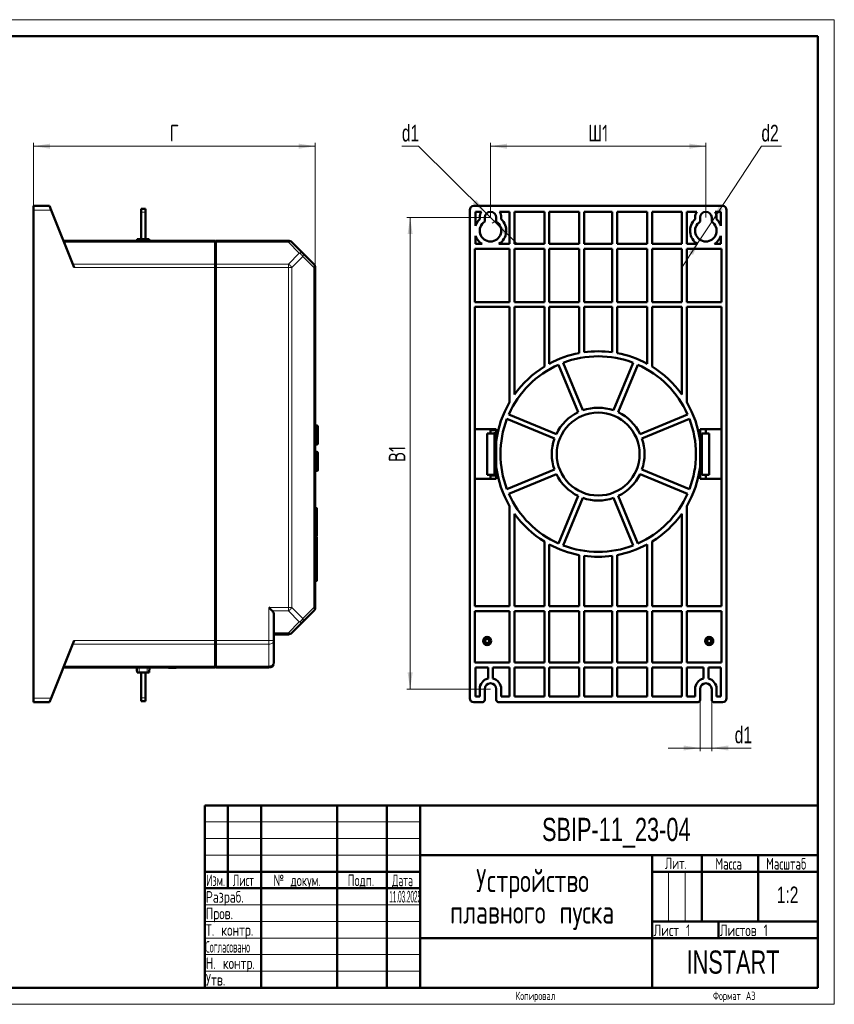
# Model space of a CAD drawing. Header units: millimetres. Extents: x 0 to 420, y 0 to 297.
# Tile 16 of 16: x 174 to 420, y 0 to 297. Entities that reach past the tile are written whole.
import ezdxf

# ---------------------------------------------------------------- set-up
doc = ezdxf.new("R2010")
doc.units = ezdxf.units.MM
doc.styles.add('SLDTEXTSTYLE0', font='TXT', dxfattribs={"width": 0.7, "bigfont": 'bigfont'})
doc.styles.add('SLDTEXTSTYLE1', font='TXT', dxfattribs={"width": 0.7})
doc.styles.add('SLDTEXTSTYLE2', font='TXT', dxfattribs={"width": 0.579176, "bigfont": 'bigfont'})
doc.styles.add('SLDTEXTSTYLE3', font='TXT', dxfattribs={"width": 0.646923, "bigfont": 'bigfont'})
doc.styles.add('SLDTEXTSTYLE4', font='TXT', dxfattribs={"width": 0.570891, "bigfont": 'bigfont'})
doc.styles.add('SLDTEXTSTYLE5', font='TXT', dxfattribs={"width": 0.585996, "bigfont": 'bigfont'})
doc.styles.add('SLDTEXTSTYLE6', font='TXT', dxfattribs={"width": 0.326651})
doc.styles.add('SLDTEXTSTYLE7', font='TXT', dxfattribs={"width": 0.485474, "bigfont": 'bigfont'})
doc.dimstyles.new('SLDDIMSTYLE0', dxfattribs={"dimtxt": 5, "dimasz": 5, "dimexe": 0, "dimexo": 0.0625, "dimgap": 1.25, "dimtad": 2, "dimdec": 1, "dimlfac": 2, "dimrnd": 1e-09, "dimzin": 12, "dimdsep": 46, "dimtxsty": 'SLDTEXTSTYLE1', "dimsah": 1, "dimcen": 0.09, "dimadec": 0, "dimazin": 3, "dimtfac": 1, "dimtdec": 3, "dimtofl": 0, "dimtmove": 0, "dimatfit": 3, "dimfxl": 1, "dimfrac": 2, "dimtolj": 1, "dimtzin": 12, "dimarcsym": 0})
doc.dimstyles.new('SLDDIMSTYLE1', dxfattribs={"dimtxt": 5, "dimasz": 5, "dimexe": 0, "dimexo": 0.0625, "dimgap": 1.25, "dimtad": 0, "dimtih": 1, "dimtoh": 1, "dimdec": 1, "dimlfac": 2, "dimrnd": 1e-09, "dimzin": 12, "dimdsep": 46, "dimtxsty": 'SLDTEXTSTYLE1', "dimsah": 1, "dimcen": 0, "dimadec": 0, "dimazin": 3, "dimtfac": 1, "dimtdec": 3, "dimtmove": 0, "dimatfit": 3, "dimfxl": 1, "dimfrac": 2, "dimtolj": 1, "dimtzin": 12, "dimarcsym": 0})
doc.dimstyles.new('SLDDIMSTYLE2', dxfattribs={"dimtxt": 5, "dimasz": 5, "dimexe": 0, "dimexo": 0.0625, "dimgap": 1.25, "dimtad": 0, "dimtih": 1, "dimtoh": 1, "dimdec": 1, "dimlfac": 2, "dimrnd": 1e-09, "dimzin": 12, "dimdsep": 46, "dimtxsty": 'SLDTEXTSTYLE1', "dimsah": 1, "dimcen": 0, "dimadec": 0, "dimazin": 3, "dimtfac": 1, "dimtdec": 3, "dimtmove": 0, "dimatfit": 3, "dimfxl": 1, "dimfrac": 2, "dimtolj": 1, "dimtzin": 12, "dimarcsym": 0})
doc.dimstyles.new('SLDDIMSTYLE3', dxfattribs={"dimtxt": 5, "dimasz": 5, "dimexe": 0, "dimexo": 0.0625, "dimgap": 1.25, "dimtad": 2, "dimdec": 1, "dimlfac": 2, "dimrnd": 1e-09, "dimzin": 12, "dimdsep": 46, "dimtxsty": 'SLDTEXTSTYLE1', "dimsah": 1, "dimcen": 0.09, "dimadec": 0, "dimazin": 3, "dimtfac": 1, "dimtdec": 3, "dimtmove": 0, "dimatfit": 0, "dimfxl": 1, "dimfrac": 2, "dimtolj": 1, "dimtzin": 12, "dimarcsym": 0})

# ---------------------------------------------------------------- blocks, each defined once
blk = doc.blocks.new('SW_NOTE_0')
at = {"color": 0, "linetype": 'Continuous', "lineweight": 0, "char_height": 7, "attachment_point": 2, "style": 'SLDTEXTSTYLE0'}
for s, insert in [('Уcтройство', (21.44, 9)), ('плавного пуска', (21.31, -0.5))]:
    blk.add_mtext(s, dxfattribs=dict(at, insert=insert))
blk = doc.blocks.new('_D_2')
at = {"color": 7, "linetype": 'Continuous', "lineweight": 0}
for p, q in [((178.35, 240.85), (178.35, 259.84)), ((178.35, 258.84), (263.35, 258.84)), ((263.35, 222.23), (263.35, 259.84))]:
    blk.add_line(p, q, dxfattribs=at)
at = {"color": 7, "linetype": 'Continuous', "lineweight": 18}
for points in [[(178.35, 258.84), (183.35, 258.07), (183.35, 259.61)], [(263.35, 258.84), (258.35, 259.61), (258.35, 258.07)]]:
    blk.add_solid(points, dxfattribs=at)
at = {"color": 7, "linetype": 'Continuous', "lineweight": 18, "insert": (219.43, 265.29), "char_height": 5, "attachment_point": 1, "style": 'SLDTEXTSTYLE0'}
blk.add_mtext('Г', dxfattribs=at)
blk = doc.blocks.new('_D_3')
at = {"color": 7, "linetype": 'Continuous', "lineweight": 0}
for p, q in [((294.47, 258.84), (289.5, 258.84)), ((314.99, 238.57), (294.47, 258.84)), ((317.48, 236.11), (314.99, 238.57)), ((317.48, 236.11), (324.32, 229.35))]:
    blk.add_line(p, q, dxfattribs=at)
at = {"color": 7, "linetype": 'Continuous', "lineweight": 18}
blk.add_arc((316.24, 237.34), 1.75, 285.6064, 359.6726, dxfattribs=at)
for points in [[(314.99, 238.57), (311.98, 242.63), (310.89, 241.54)], [(317.48, 236.11), (320.5, 232.05), (321.58, 233.15)]]:
    blk.add_solid(points, dxfattribs=at)
at = {"color": 7, "linetype": 'Continuous', "lineweight": 18, "insert": (289.5, 265.29), "char_height": 5, "attachment_point": 1, "style": 'SLDTEXTSTYLE1'}
blk.add_mtext('d1', dxfattribs=at)
blk = doc.blocks.new('_D_4')
at = {"color": 7, "linetype": 'Continuous', "lineweight": 0}
for p, q in [((383.02, 236.06), (398, 258.84)), ((398, 258.84), (404.05, 258.84)), ((379.45, 230.63), (383.02, 236.06)), ((379.45, 230.63), (374.17, 222.59))]:
    blk.add_line(p, q, dxfattribs=at)
at = {"color": 7, "linetype": 'Continuous', "lineweight": 18}
for points in [[(383.02, 236.06), (386.41, 239.81), (385.13, 240.66)], [(379.45, 230.63), (376.06, 226.87), (377.35, 226.03)]]:
    blk.add_solid(points, dxfattribs=at)
at = {"color": 7, "linetype": 'Continuous', "lineweight": 18, "insert": (398, 265.29), "char_height": 5, "attachment_point": 1, "style": 'SLDTEXTSTYLE1'}
blk.add_mtext('d2', dxfattribs=at)
blk = doc.blocks.new('_D_5')
at = {"color": 7, "linetype": 'Continuous', "lineweight": 0}
for p, q in [((316.24, 237.35), (316.24, 259.84)), ((316.24, 258.84), (381.24, 258.84)), ((381.24, 237.35), (381.24, 259.84))]:
    blk.add_line(p, q, dxfattribs=at)
at = {"color": 7, "linetype": 'Continuous', "lineweight": 18}
for points in [[(316.24, 258.84), (321.24, 258.07), (321.24, 259.61)], [(381.24, 258.84), (376.24, 259.61), (376.24, 258.07)]]:
    blk.add_solid(points, dxfattribs=at)
at = {"color": 7, "linetype": 'Continuous', "lineweight": 18, "insert": (345.72, 265.29), "char_height": 5, "attachment_point": 1, "style": 'SLDTEXTSTYLE0'}
blk.add_mtext('Ш1', dxfattribs=at)
blk = doc.blocks.new('_D_6')
at = {"color": 7, "linetype": 'Continuous', "lineweight": 0}
for p, q in [((316.23, 237.34), (290.99, 237.34)), ((291.99, 237.34), (291.99, 95.09)), ((316.23, 95.09), (290.99, 95.09))]:
    blk.add_line(p, q, dxfattribs=at)
at = {"color": 7, "linetype": 'Continuous', "lineweight": 18}
for points in [[(291.99, 237.34), (291.22, 232.34), (292.75, 232.34)], [(291.99, 95.09), (292.75, 100.09), (291.22, 100.09)]]:
    blk.add_solid(points, dxfattribs=at)
at = {"color": 7, "linetype": 'Continuous', "lineweight": 18, "insert": (285.54, 163.55), "char_height": 5, "attachment_point": 1, "rotation": 90, "style": 'SLDTEXTSTYLE0'}
blk.add_mtext('В1', dxfattribs=at)
blk = doc.blocks.new('_D_7')
at = {"color": 7, "linetype": 'Continuous', "lineweight": 0}
for p, q in [((379.49, 91.83), (379.49, 76.31)), ((382.99, 91.83), (382.99, 76.31)), ((379.49, 77.31), (369.87, 77.31)), ((379.49, 77.31), (382.99, 77.31)), ((382.99, 77.31), (394.91, 77.31))]:
    blk.add_line(p, q, dxfattribs=at)
at = {"color": 7, "linetype": 'Continuous', "lineweight": 18}
for points in [[(379.49, 77.31), (374.49, 78.08), (374.49, 76.54)], [(382.99, 77.31), (387.99, 76.54), (387.99, 78.08)]]:
    blk.add_solid(points, dxfattribs=at)
at = {"color": 7, "linetype": 'Continuous', "lineweight": 18, "insert": (389.94, 83.75), "char_height": 5, "attachment_point": 1, "style": 'SLDTEXTSTYLE1'}
blk.add_mtext('d1', dxfattribs=at)

msp = doc.modelspace()

# ---------------------------------------------------------------- linework, layer by layer
at = {"color": 7, "linetype": 'Continuous', "lineweight": 18}
for p, q in [((0, 297), (420, 297)), ((420, 297), (420, 0)), ((230, 55), (295, 55)), ((230, 50), (295, 50)), ((230, 45), (295, 45)), ((370, 40), (370, 25)), ((375, 40), (375, 25)), ((230, 30), (295, 30)), ((230, 25), (295, 25)), ((230, 20), (295, 20)), ((230, 15), (295, 15)), ((230, 10), (295, 10)), ((0, 0), (420, 0))]:
    msp.add_line(p, q, dxfattribs=at)
at = {"color": 7, "linetype": 'Continuous', "lineweight": 50}
for p, q in [((415, 292), (20, 292)), ((415, 5), (415, 292)), ((178.353, 240.842), (183.103, 240.842)), ((178.353, 239.592), (178.353, 240.842)), ((183.609, 239.592), (183.103, 240.842)), ((386.237, 240.842), (311.237, 240.842)), ((178.353, 92.342), (178.353, 239.592)), ((190.64, 222.22), (183.609, 239.592)), ((212.103, 239.967), (210.853, 239.967)), ((210.853, 239.967), (210.853, 238.967)), ((210.853, 238.967), (210.853, 230.842)), ((212.103, 238.967), (212.103, 239.967)), ((212.103, 230.842), (212.103, 238.967)), ((309.987, 239.592), (309.987, 92.342)), ((311.737, 239.057), (313.476, 239.057)), ((311.737, 234.862), (311.737, 239.057)), ((318.997, 239.057), (321.987, 239.057)), ((321.987, 239.057), (321.987, 229.342)), ((323.487, 229.342), (323.487, 239.057)), ((323.487, 239.057), (332.487, 239.057)), ((332.487, 239.057), (332.487, 229.342)), ((333.987, 229.342), (333.987, 239.057)), ((333.987, 239.057), (342.987, 239.057)), ((342.987, 239.057), (342.987, 229.342)), ((344.487, 229.342), (344.487, 239.057)), ((344.487, 239.057), (352.987, 239.057)), ((352.987, 239.057), (352.987, 229.342)), ((354.487, 229.342), (354.487, 239.057)), ((354.487, 239.057), (363.487, 239.057)), ((363.487, 239.057), (363.487, 229.342)), ((364.987, 239.057), (373.987, 239.057)), ((364.987, 229.342), (364.987, 239.057)), ((373.987, 239.057), (373.987, 229.342)), ((375.487, 229.342), (375.487, 239.057)), ((375.487, 239.057), (378.476, 239.057)), ((383.997, 239.057), (385.737, 239.057)), ((385.737, 239.057), (385.737, 234.862)), ((387.487, 92.342), (387.487, 239.592)), ((312.987, 237.342), (312.987, 236.806)), ((314.487, 236.08), (314.487, 237.342)), ((317.987, 237.342), (317.987, 236.08)), ((319.487, 236.806), (319.487, 237.342)), ((377.987, 237.342), (377.987, 236.806)), ((379.487, 236.08), (379.487, 237.342)), ((382.987, 237.342), (382.987, 236.08)), ((384.487, 236.806), (384.487, 237.342)), ((311.737, 229.342), (311.737, 231.821)), ((385.737, 231.821), (385.737, 229.342)), ((233.153, 230.342), (187.353, 230.342)), ((209.584, 230.842), (209.54, 230.342)), ((210.203, 230.842), (209.584, 230.842)), ((212.603, 230.842), (210.203, 230.842)), ((213.222, 230.842), (212.603, 230.842)), ((213.265, 230.342), (213.222, 230.842)), ((233.153, 230.342), (233.153, 229.902)), ((233.353, 230.142), (233.153, 230.142)), ((233.153, 229.902), (233.153, 223.281)), ((233.353, 230.342), (255.231, 230.342)), ((233.353, 229.902), (233.353, 223.281)), ((256.292, 229.902), (259.603, 226.592)), ((313.675, 229.342), (311.737, 229.342)), ((321.987, 229.342), (318.798, 229.342)), ((332.487, 229.342), (323.487, 229.342)), ((342.987, 229.342), (333.987, 229.342)), ((352.987, 229.342), (344.487, 229.342)), ((363.487, 229.342), (354.487, 229.342)), ((373.987, 229.342), (364.987, 229.342)), ((378.675, 229.342), (375.487, 229.342)), ((385.737, 229.342), (383.798, 229.342)), ((259.603, 226.592), (262.913, 223.281)), ((311.487, 211.842), (311.487, 227.842)), ((311.487, 227.842), (321.987, 227.842)), ((321.987, 227.842), (321.987, 211.842)), ((323.487, 227.842), (332.487, 227.842)), ((323.487, 211.842), (323.487, 227.842)), ((332.487, 227.842), (332.487, 211.842)), ((333.987, 211.842), (333.987, 227.842)), ((333.987, 227.842), (342.987, 227.842)), ((342.987, 227.842), (342.987, 211.842)), ((344.487, 211.842), (344.487, 227.842)), ((344.487, 227.842), (352.987, 227.842)), ((352.987, 227.842), (352.987, 211.842)), ((354.487, 211.842), (354.487, 227.842)), ((354.487, 227.842), (363.487, 227.842)), ((363.487, 227.842), (363.487, 211.842)), ((364.987, 211.842), (364.987, 227.842)), ((364.987, 227.842), (373.987, 227.842)), ((373.987, 227.842), (373.987, 211.842)), ((375.487, 227.842), (385.987, 227.842)), ((375.487, 211.842), (375.487, 227.842)), ((385.987, 227.842), (385.987, 211.842)), ((233.153, 223.281), (233.153, 222.22)), ((233.353, 223.139), (233.353, 222.22)), ((233.153, 109.713), (233.153, 222.22)), ((233.353, 222.22), (233.353, 109.713)), ((263.353, 222.22), (263.353, 119.713)), ((263.358, 212.117), (263.353, 212.117)), ((321.987, 211.842), (311.487, 211.842)), ((332.487, 211.842), (323.487, 211.842)), ((342.987, 211.842), (333.987, 211.842)), ((352.987, 211.842), (344.487, 211.842)), ((363.487, 211.842), (354.487, 211.842)), ((373.987, 211.842), (364.987, 211.842)), ((385.987, 211.842), (375.487, 211.842)), ((263.353, 208.681), (263.358, 208.681)), ((263.358, 209.742), (263.358, 208.681)), ((311.487, 120.092), (311.487, 210.342)), ((311.487, 210.342), (321.987, 210.342)), ((321.987, 210.342), (321.987, 181.633)), ((323.487, 183.951), (323.487, 210.342)), ((323.487, 210.342), (332.487, 210.342)), ((332.487, 210.342), (332.487, 192.366)), ((333.987, 193.233), (333.987, 210.342)), ((333.987, 210.342), (342.987, 210.342)), ((342.987, 210.342), (342.987, 196.429)), ((344.487, 210.342), (352.987, 210.342)), ((344.487, 196.674), (344.487, 210.342)), ((352.987, 210.342), (352.987, 196.674)), ((354.487, 196.429), (354.487, 210.342)), ((354.487, 210.342), (363.487, 210.342)), ((363.487, 210.342), (363.487, 193.233)), ((364.987, 210.342), (373.987, 210.342)), ((364.987, 192.366), (364.987, 210.342)), ((373.987, 210.342), (373.987, 183.951)), ((375.487, 181.633), (375.487, 210.342)), ((375.487, 210.342), (385.987, 210.342)), ((385.987, 120.092), (385.987, 210.342)), ((263.358, 201.942), (263.353, 201.942)), ((263.358, 201.942), (263.358, 200.942)), ((263.358, 200.942), (263.358, 191.345)), ((344.08, 179.169), (338.144, 193.499)), ((359.329, 193.499), (353.394, 179.169)), ((263.358, 190.994), (263.358, 186.942)), ((336.758, 192.925), (342.694, 178.595)), ((354.78, 178.595), (360.715, 192.925)), ((263.353, 185.942), (263.358, 185.942)), ((263.358, 186.942), (263.358, 185.942)), ((321.204, 176.559), (335.534, 170.624)), ((336.108, 172.009), (321.778, 177.945)), ((375.695, 177.945), (361.365, 172.009)), ((361.939, 170.624), (376.269, 176.559)), ((263.866, 174.61), (263.353, 174.637)), ((317.987, 173.467), (311.487, 173.467)), ((316.237, 173.467), (316.237, 172.217)), ((317.604, 173.192), (316.237, 173.192)), ((316.237, 172.277), (316.307, 172.277)), ((316.247, 172.217), (316.307, 172.277)), ((316.307, 172.277), (316.307, 172.217)), ((317.257, 172.217), (317.257, 172.277)), ((317.317, 172.217), (317.257, 172.277)), ((317.257, 172.277), (317.577, 172.277)), ((317.502, 172.202), (317.577, 172.277)), ((317.577, 172.277), (317.577, 171.957)), ((317.604, 173.467), (317.604, 173.192)), ((317.727, 173.192), (317.604, 173.192)), ((317.727, 173.192), (317.727, 173.467)), ((317.727, 173.192), (317.987, 173.192)), ((317.987, 169.896), (317.987, 173.467)), ((379.487, 173.467), (385.987, 173.467)), ((379.487, 169.896), (379.487, 173.467)), ((381.237, 173.467), (381.237, 172.217)), ((264.103, 172.142), (264.153, 172.142)), ((264.103, 171.242), (264.153, 171.242)), ((315.237, 159.717), (315.237, 172.217)), ((315.237, 172.217), (317.487, 172.217)), ((317.487, 159.717), (317.487, 172.217)), ((317.502, 172.202), (317.487, 172.202)), ((317.487, 172.032), (317.502, 172.032)), ((317.577, 171.957), (317.487, 171.957)), ((317.987, 171.007), (317.487, 171.007)), ((317.487, 170.667), (317.987, 170.667)), ((317.502, 172.032), (317.502, 172.202)), ((317.577, 171.957), (317.502, 172.032)), ((317.987, 162.037), (317.987, 169.896)), ((379.487, 162.038), (379.487, 169.896)), ((379.987, 172.217), (382.237, 172.217)), ((379.987, 159.717), (379.987, 172.217)), ((382.237, 159.717), (382.237, 172.217)), ((263.353, 168.846), (263.866, 168.873)), ((263.866, 166.61), (263.353, 166.637)), ((317.604, 167.967), (317.487, 167.967)), ((317.604, 167.592), (317.487, 167.592)), ((317.487, 166.677), (317.577, 166.677)), ((317.502, 166.602), (317.487, 166.602)), ((317.487, 166.432), (317.502, 166.432)), ((317.577, 166.357), (317.487, 166.357)), ((317.502, 166.602), (317.577, 166.677)), ((317.502, 166.432), (317.502, 166.602)), ((317.577, 166.357), (317.502, 166.432)), ((317.577, 166.677), (317.577, 166.357)), ((317.604, 167.967), (317.604, 167.592)), ((317.727, 167.967), (317.604, 167.967)), ((317.727, 167.592), (317.604, 167.592)), ((317.727, 167.592), (317.727, 167.967)), ((317.727, 167.967), (317.987, 167.967)), ((317.727, 167.592), (317.987, 167.592)), ((317.987, 165.407), (317.487, 165.407)), ((317.487, 165.067), (317.987, 165.067)), ((263.353, 160.846), (263.866, 160.873)), ((317.604, 162.367), (317.487, 162.367)), ((317.604, 161.992), (317.487, 161.992)), ((317.487, 161.077), (317.577, 161.077)), ((317.502, 161.002), (317.487, 161.002)), ((317.487, 160.832), (317.502, 160.832)), ((317.577, 160.757), (317.487, 160.757)), ((317.502, 161.002), (317.577, 161.077)), ((317.502, 160.832), (317.502, 161.002)), ((317.577, 160.757), (317.502, 160.832)), ((317.577, 161.077), (317.577, 160.757)), ((317.604, 162.367), (317.604, 161.992)), ((317.727, 162.367), (317.604, 162.367)), ((317.727, 161.992), (317.604, 161.992)), ((317.727, 161.992), (317.727, 162.367)), ((317.727, 162.367), (317.987, 162.367)), ((317.727, 161.992), (317.987, 161.992)), ((317.987, 158.467), (317.987, 162.037)), ((335.534, 161.31), (321.204, 155.374)), ((376.269, 155.374), (361.939, 161.31)), ((379.487, 158.467), (379.487, 162.038)), ((263.358, 159.302), (263.353, 159.302)), ((263.358, 159.302), (263.358, 158.242)), ((311.487, 158.467), (317.987, 158.467)), ((315.237, 159.717), (317.487, 159.717)), ((316.237, 159.717), (316.237, 158.467)), ((316.237, 159.467), (317.987, 159.467)), ((317.987, 159.807), (317.487, 159.807)), ((321.778, 153.988), (336.108, 159.924)), ((361.365, 159.924), (375.695, 153.988)), ((385.987, 158.467), (379.487, 158.467)), ((379.987, 159.717), (382.237, 159.717)), ((381.237, 159.717), (381.237, 158.467)), ((263.353, 155.867), (263.358, 155.867)), ((342.694, 153.338), (336.758, 139.008)), ((338.144, 138.434), (344.08, 152.764)), ((353.394, 152.764), (359.329, 138.434)), ((360.715, 139.008), (354.78, 153.338)), ((263.853, 149.67), (263.353, 149.67)), ((321.987, 150.3), (321.987, 120.092)), ((375.487, 120.092), (375.487, 150.3)), ((323.487, 120.092), (323.487, 147.982)), ((373.987, 147.982), (373.987, 120.092)), ((263.853, 141.042), (263.353, 141.042)), ((332.487, 139.567), (332.487, 120.092)), ((333.987, 120.092), (333.987, 138.701)), ((363.487, 138.701), (363.487, 120.092)), ((364.987, 120.092), (364.987, 139.567)), ((342.987, 135.504), (342.987, 120.092)), ((344.487, 120.092), (344.487, 135.259)), ((352.987, 135.259), (352.987, 120.092)), ((354.487, 120.092), (354.487, 135.504)), ((263.853, 133.429), (263.353, 133.429)), ((263.353, 127.761), (263.853, 127.761)), ((321.987, 120.092), (311.487, 120.092)), ((332.487, 120.092), (323.487, 120.092)), ((342.987, 120.092), (333.987, 120.092)), ((352.987, 120.092), (344.487, 120.092)), ((363.487, 120.092), (354.487, 120.092)), ((373.987, 120.092), (364.987, 120.092)), ((385.987, 120.092), (375.487, 120.092)), ((250.853, 117.592), (250.853, 109.713)), ((262.913, 118.652), (259.603, 115.342)), ((311.487, 103.092), (311.487, 118.592)), ((311.487, 118.592), (321.987, 118.592)), ((321.987, 118.592), (321.987, 103.092)), ((323.487, 103.092), (323.487, 118.592)), ((323.487, 118.592), (332.487, 118.592)), ((332.487, 118.592), (332.487, 103.092)), ((333.987, 103.092), (333.987, 118.592)), ((333.987, 118.592), (342.987, 118.592)), ((342.987, 118.592), (342.987, 103.092)), ((344.487, 118.592), (352.987, 118.592)), ((344.487, 103.092), (344.487, 118.592)), ((352.987, 118.592), (352.987, 103.092)), ((354.487, 118.592), (363.487, 118.592)), ((354.487, 103.092), (354.487, 118.592)), ((363.487, 118.592), (363.487, 103.092)), ((364.987, 103.092), (364.987, 118.592)), ((364.987, 118.592), (373.987, 118.592)), ((373.987, 118.592), (373.987, 103.092)), ((375.487, 103.092), (375.487, 118.592)), ((375.487, 118.592), (385.987, 118.592)), ((385.987, 118.592), (385.987, 103.092)), ((259.603, 115.342), (256.292, 112.031)), ((255.231, 111.592), (250.853, 111.592)), ((183.609, 92.342), (190.64, 109.713)), ((233.153, 109.713), (233.153, 108.652)), ((233.153, 108.652), (233.153, 102.031)), ((233.353, 109.713), (233.353, 108.794)), ((233.353, 102.031), (233.353, 108.652)), ((250.853, 109.713), (250.853, 103.092)), ((233.153, 101.592), (187.353, 101.592)), ((209.453, 101.592), (209.584, 100.092)), ((213.222, 100.092), (213.353, 101.592)), ((217.301, 101.592), (217.301, 101.542)), ((219.051, 101.542), (221.353, 101.542)), ((221.353, 101.592), (221.353, 101.542)), ((233.153, 102.031), (233.153, 101.592)), ((233.353, 101.792), (233.153, 101.792)), ((233.353, 101.592), (249.353, 101.592)), ((321.987, 103.092), (311.487, 103.092)), ((311.737, 92.876), (311.737, 101.592)), ((311.737, 101.592), (315.487, 101.592)), ((315.487, 101.592), (315.487, 98.254)), ((316.987, 98.254), (316.987, 101.592)), ((316.987, 101.592), (321.987, 101.592)), ((321.987, 101.592), (321.987, 92.876)), ((332.487, 103.092), (323.487, 103.092)), ((323.487, 92.876), (323.487, 101.592)), ((323.487, 101.592), (332.487, 101.592)), ((332.487, 101.592), (332.487, 92.876)), ((342.987, 103.092), (333.987, 103.092)), ((333.987, 92.876), (333.987, 101.592)), ((333.987, 101.592), (342.987, 101.592)), ((342.987, 101.592), (342.987, 92.876)), ((352.987, 103.092), (344.487, 103.092)), ((344.487, 92.876), (344.487, 101.592)), ((344.487, 101.592), (352.987, 101.592)), ((352.987, 101.592), (352.987, 92.876)), ((363.487, 103.092), (354.487, 103.092)), ((354.487, 101.592), (363.487, 101.592)), ((354.487, 92.876), (354.487, 101.592)), ((363.487, 101.592), (363.487, 92.876)), ((373.987, 103.092), (364.987, 103.092)), ((364.987, 101.592), (373.987, 101.592)), ((364.987, 92.876), (364.987, 101.592)), ((373.987, 101.592), (373.987, 92.876)), ((385.987, 103.092), (375.487, 103.092)), ((375.487, 101.592), (380.487, 101.592)), ((375.487, 92.876), (375.487, 101.592)), ((380.487, 101.592), (380.487, 98.254)), ((381.987, 101.592), (385.737, 101.592)), ((381.987, 98.254), (381.987, 101.592)), ((385.737, 101.592), (385.737, 92.876)), ((209.584, 100.092), (210.203, 100.092)), ((210.203, 100.092), (212.603, 100.092)), ((210.853, 100.092), (210.853, 92.467)), ((212.103, 100.092), (212.103, 92.467)), ((212.603, 100.092), (213.222, 100.092)), ((312.987, 95.092), (312.987, 92.876)), ((314.487, 91.842), (314.487, 95.092)), ((317.987, 95.092), (317.987, 91.842)), ((319.487, 92.876), (319.487, 95.092)), ((377.987, 95.092), (377.987, 92.876)), ((379.487, 91.842), (379.487, 95.092)), ((382.987, 95.092), (382.987, 91.842)), ((384.487, 92.876), (384.487, 95.092)), ((178.353, 91.092), (178.353, 92.342)), ((183.103, 91.092), (183.609, 92.342)), ((210.853, 92.467), (210.853, 91.467)), ((212.103, 92.467), (212.103, 91.467)), ((312.987, 92.876), (311.737, 92.876)), ((321.987, 92.876), (319.487, 92.876)), ((332.487, 92.876), (323.487, 92.876)), ((342.987, 92.876), (333.987, 92.876)), ((352.987, 92.876), (344.487, 92.876)), ((363.487, 92.876), (354.487, 92.876)), ((373.987, 92.876), (364.987, 92.876)), ((377.987, 92.876), (375.487, 92.876)), ((385.737, 92.876), (384.487, 92.876)), ((178.353, 91.092), (183.103, 91.092)), ((212.103, 91.467), (210.853, 91.467)), ((311.237, 91.092), (313.737, 91.092)), ((318.737, 91.092), (378.737, 91.092)), ((383.737, 91.092), (386.237, 91.092)), ((230, 60), (415, 60)), ((230, 60), (230, 5)), ((237, 35), (237, 60)), ((247, 60), (247, 5)), ((270, 60), (270, 5)), ((285, 60), (285, 5)), ((295, 60), (295, 5)), ((295, 45), (415, 45)), ((365, 45), (365, 5)), ((380, 45), (380, 25)), ((397, 45), (397, 25)), ((230, 40), (295, 40)), ((365, 40), (415, 40)), ((230, 35), (295, 35)), ((365, 25), (415, 25)), ((385, 25), (385, 20)), ((295, 20), (415, 20)), ((20, 5), (415, 5))]:
    msp.add_line(p, q, dxfattribs=at)
at = {"color": 9, "linetype": 'Continuous', "lineweight": 18}
for p, q in [((178.353, 239.592), (183.609, 239.592)), ((212.103, 238.967), (210.853, 238.967)), ((233.153, 229.902), (187.531, 229.902)), ((210.203, 230.342), (210.203, 230.842)), ((212.603, 230.342), (212.603, 230.842)), ((233.353, 229.761), (233.153, 229.761)), ((255.231, 229.902), (233.353, 229.902)), ((255.231, 229.902), (258.542, 226.592)), ((258.542, 226.592), (255.231, 223.281)), ((233.153, 223.281), (190.211, 223.281)), ((233.353, 223.139), (233.153, 223.139)), ((233.353, 223.281), (255.231, 223.281)), ((259.603, 225.531), (256.292, 222.22)), ((262.913, 222.22), (259.603, 225.531)), ((233.153, 222.22), (190.64, 222.22)), ((233.353, 222.22), (233.153, 222.22)), ((255.231, 222.22), (233.353, 222.22)), ((255.231, 222.22), (255.231, 119.713)), ((256.292, 222.22), (255.231, 222.22)), ((256.292, 222.22), (256.292, 119.713)), ((262.913, 222.22), (262.913, 119.713)), ((263.353, 209.742), (263.358, 209.742)), ((263.353, 200.942), (263.358, 200.942)), ((263.358, 186.942), (263.353, 186.942)), ((263.866, 168.873), (263.866, 174.61)), ((263.866, 163.742), (263.866, 166.61)), ((263.866, 160.873), (263.866, 163.742)), ((263.358, 158.242), (263.353, 158.242)), ((263.853, 130.047), (263.353, 130.047)), ((249.353, 119.713), (255.231, 119.713)), ((249.353, 109.713), (249.353, 119.713)), ((255.231, 119.713), (256.292, 119.713)), ((256.292, 119.713), (259.603, 116.402)), ((259.603, 116.402), (262.913, 119.713)), ((255.231, 118.652), (250.413, 118.652)), ((255.231, 118.652), (258.542, 115.342)), ((258.542, 115.342), (255.231, 112.031)), ((255.231, 112.031), (250.853, 112.031)), ((190.211, 108.652), (233.153, 108.652)), ((190.64, 109.713), (233.153, 109.713)), ((233.353, 109.713), (233.153, 109.713)), ((233.153, 108.794), (233.353, 108.794)), ((233.353, 109.713), (249.353, 109.713)), ((233.353, 108.652), (249.353, 108.652)), ((249.353, 109.713), (250.853, 109.713)), ((249.353, 108.652), (249.353, 102.031)), ((187.531, 102.031), (233.153, 102.031)), ((210.203, 101.592), (210.203, 100.092)), ((212.603, 101.592), (212.603, 100.092)), ((219.051, 101.592), (219.051, 101.542)), ((233.353, 102.172), (233.153, 102.172)), ((233.353, 102.031), (249.353, 102.031)), ((178.353, 92.342), (183.609, 92.342)), ((212.103, 92.467), (210.853, 92.467))]:
    msp.add_line(p, q, dxfattribs=at)
at = {"color": 7, "linetype": 'Continuous', "lineweight": 50}
for centre, radius in [((348.737, 165.967), 12.5), ((315.237, 109.592), 1.25), ((315.237, 109.592), 1.125), ((315.237, 109.592), 1), ((315.237, 109.592), 0.775), ((315.237, 109.592), 0.625), ((382.237, 109.592), 1.25), ((382.237, 109.592), 1.125), ((382.237, 109.592), 1), ((382.237, 109.592), 0.775), ((382.237, 109.592), 0.625)]:
    msp.add_circle(centre, radius, dxfattribs=at)
for centre, radius, start, end in [((311.237, 239.592), 1.25, 90, 180), ((386.237, 239.592), 1.25, 0, 90), ((316.237, 237.342), 3.25, 148.14869, 180), ((316.237, 237.342), 1.75, 0, 180), ((316.237, 237.342), 3.25, 0, 31.85131), ((381.237, 237.342), 3.25, 148.14869, 180), ((381.237, 237.342), 1.75, 0, 180), ((381.237, 237.342), 3.25, 0, 31.85131), ((316.237, 233.342), 4.75, 133.17355, 161.32828), ((316.237, 233.342), 3.25, 122.57897, 57.42103), ((316.237, 233.342), 4.75, 302.6369, 46.82645), ((381.237, 233.342), 4.75, 133.17355, 237.3631), ((381.237, 233.342), 3.25, 122.57897, 57.42103), ((381.237, 233.342), 4.75, 18.67172, 46.82645), ((316.237, 233.342), 4.75, 198.67172, 237.3631), ((381.237, 233.342), 4.75, 302.6369, 341.32828), ((255.231, 228.842), 1.5, 45, 90), ((261.853, 222.22), 1.5, 0, 45), ((348.737, 165.967), 31, 100.68934, 118.41187), ((348.737, 165.967), 31, 82.12011, 97.87988), ((348.737, 165.967), 31, 61.58813, 79.31065), ((348.737, 165.967), 29.5, 68.95683, 111.04317), ((348.737, 165.967), 29.5, 113.95683, 156.04317), ((348.737, 165.967), 31, 121.61397, 144.53954), ((348.737, 165.967), 29.5, 23.95683, 66.04317), ((348.737, 165.967), 31, 35.46045, 58.38603), ((348.737, 165.967), 31, 149.64413, 172.71852), ((348.737, 165.967), 31, 7.28146, 30.35586), ((348.737, 165.967), 14, 115.57089, 154.42911), ((348.737, 165.967), 14, 70.57089, 109.42911), ((348.737, 165.967), 14, 25.57089, 64.42911), ((348.737, 165.967), 29.5, 158.95683, 201.04317), ((348.737, 165.967), 29.5, 338.95683, 21.04317), ((263.853, 174.36), 0.25, 0, 87), ((348.737, 165.967), 14, 160.57089, 199.42911), ((348.737, 165.967), 14, 340.57089, 19.42911), ((263.853, 169.123), 0.25, 273, 0), ((263.853, 166.36), 0.25, 0, 87), ((379.737, 168.842), 0.375, 48.18951, 131.81014), ((379.737, 168.842), 0.375, 228.18986, 311.81049), ((263.853, 161.123), 0.25, 273, 0), ((348.737, 165.967), 31, 187.28148, 210.35587), ((348.737, 165.967), 31, 329.64414, 352.71854), ((348.737, 165.967), 14, 205.57089, 244.42911), ((348.737, 165.967), 14, 295.57089, 334.42911), ((348.737, 165.967), 29.5, 203.95683, 246.04317), ((348.737, 165.967), 14, 250.57089, 289.42911), ((348.737, 165.967), 29.5, 293.95683, 336.04317), ((348.737, 165.967), 31, 215.46046, 238.38603), ((348.737, 165.967), 31, 301.61397, 324.53955), ((348.737, 165.967), 31, 241.58813, 259.31066), ((348.737, 165.967), 29.5, 248.95683, 291.04317), ((348.737, 165.967), 31, 280.68935, 298.41187), ((348.737, 165.967), 31, 262.12012, 277.87989), ((261.853, 119.713), 1.5, 315, 360), ((255.231, 113.092), 1.5, 270, 315.00001), ((249.353, 103.092), 1.5, 270, 360), ((316.237, 95.092), 3.25, 103.34236, 180), ((316.237, 95.092), 3.25, 0, 76.65764), ((381.237, 95.092), 3.25, 103.34236, 180), ((381.237, 95.092), 3.25, 0, 76.65764), ((316.237, 95.092), 1.75, 0, 180), ((381.237, 95.092), 1.75, 0, 180), ((311.237, 92.342), 1.25, 180, 270), ((386.237, 92.342), 1.25, 270, 0), ((313.737, 91.842), 0.75, 270, 0), ((318.737, 91.842), 0.75, 180, 270), ((378.737, 91.842), 0.75, 270, 0), ((383.737, 91.842), 0.75, 180, 270)]:
    msp.add_arc(centre, radius, start, end, dxfattribs=at)
at = {"color": 9, "linetype": 'Continuous', "lineweight": 18}
for centre, radius, start, end in [((258.841, 226.061), 0.928, 325.14306, 34.85694), ((257.413, 117.531), 2.463, 297.27378, 332.72622)]:
    msp.add_arc(centre, radius, start, end, dxfattribs=at)
at = {"color": 7, "linetype": 'Continuous', "lineweight": 50}
for points in [[(233.353, 229.902), (233.353, 229.968), (233.353, 230.099), (233.353, 230.235), (233.353, 230.325), (233.353, 230.336), (233.353, 230.342)], [(233.353, 223.281), (233.353, 223.207), (233.353, 223.061), (233.353, 222.797), (233.353, 222.515), (233.353, 222.318), (233.353, 222.22)], [(233.353, 109.713), (233.353, 109.615), (233.353, 109.418), (233.353, 109.136), (233.353, 108.872), (233.353, 108.726), (233.353, 108.652)], [(233.353, 101.592), (233.353, 101.597), (233.353, 101.608), (233.353, 101.698), (233.353, 101.834), (233.353, 101.965), (233.353, 102.031)]]:
    msp.add_open_spline(points, degree=3, dxfattribs=at)
at = {"color": 9, "linetype": 'Continuous', "lineweight": 18}
for points in [[(255.231, 229.902), (255.231, 229.968), (255.231, 230.099), (255.231, 230.235), (255.231, 230.325), (255.231, 230.336), (255.231, 230.342)], [(256.292, 229.902), (256.232, 229.949), (256.111, 230.042), (255.85, 230.079), (255.552, 230.042), (255.338, 229.949), (255.231, 229.902)], [(258.542, 226.592), (258.649, 226.638), (258.863, 226.731), (259.161, 226.768), (259.421, 226.731), (259.542, 226.638), (259.603, 226.592)], [(259.603, 225.531), (259.542, 225.638), (259.421, 225.852), (259.161, 226.149), (258.863, 226.41), (258.649, 226.531), (258.542, 226.592)], [(255.231, 222.22), (255.231, 222.318), (255.231, 222.515), (255.231, 222.797), (255.231, 223.061), (255.231, 223.207), (255.231, 223.281)], [(255.231, 223.281), (255.338, 223.22), (255.552, 223.099), (255.85, 222.839), (256.111, 222.541), (256.232, 222.327), (256.292, 222.22)], [(262.913, 222.22), (262.96, 222.327), (263.053, 222.541), (263.09, 222.839), (263.053, 223.099), (262.96, 223.22), (262.913, 223.281)], [(263.353, 222.22), (263.347, 222.22), (263.336, 222.22), (263.246, 222.22), (263.11, 222.22), (262.979, 222.22), (262.913, 222.22)], [(255.231, 118.652), (255.231, 118.726), (255.231, 118.872), (255.231, 119.136), (255.231, 119.418), (255.231, 119.615), (255.231, 119.713)], [(256.292, 119.713), (256.232, 119.606), (256.111, 119.392), (255.85, 119.094), (255.552, 118.834), (255.338, 118.713), (255.231, 118.652)], [(262.913, 118.652), (262.96, 118.713), (263.053, 118.834), (263.09, 119.094), (263.053, 119.392), (262.96, 119.606), (262.913, 119.713)], [(262.913, 119.713), (262.979, 119.713), (263.11, 119.713), (263.246, 119.713), (263.336, 119.713), (263.347, 119.713), (263.353, 119.713)], [(259.603, 116.402), (259.649, 116.295), (259.742, 116.081), (259.779, 115.784), (259.742, 115.523), (259.649, 115.402), (259.603, 115.342)], [(259.603, 115.342), (259.542, 115.295), (259.421, 115.202), (259.161, 115.165), (258.863, 115.202), (258.649, 115.295), (258.542, 115.342)], [(255.231, 112.031), (255.338, 111.984), (255.552, 111.891), (255.85, 111.854), (256.111, 111.891), (256.232, 111.984), (256.292, 112.031)], [(255.231, 111.592), (255.231, 111.597), (255.231, 111.608), (255.231, 111.698), (255.231, 111.834), (255.231, 111.965), (255.231, 112.031)], [(249.353, 108.652), (249.353, 108.726), (249.353, 108.872), (249.353, 109.136), (249.353, 109.418), (249.353, 109.615), (249.353, 109.713)], [(250.853, 109.713), (250.83, 109.574), (250.785, 109.296), (250.438, 108.945), (249.942, 108.7), (249.549, 108.668), (249.353, 108.652)], [(249.353, 102.031), (249.549, 102.047), (249.942, 102.079), (250.438, 102.324), (250.785, 102.675), (250.83, 102.953), (250.853, 103.092)], [(249.353, 101.592), (249.353, 101.597), (249.353, 101.608), (249.353, 101.698), (249.353, 101.834), (249.353, 101.965), (249.353, 102.031)]]:
    msp.add_open_spline(points, degree=3, dxfattribs=at)
at = {"color": 7, "linetype": 'Continuous', "lineweight": 50}
for points, knots in [([(264.103, 171.742), (264.103, 172.071), (264.103, 172.578), (264.103, 173.187), (264.103, 173.607), (264.103, 173.945), (264.103, 174.271), (264.103, 174.325), (264.103, 174.36)], [0, 0, 0, 0, 0.2394568, 0.3683607, 0.5, 0.6316393, 0.7605432, 1, 1, 1, 1]), ([(264.103, 169.123), (264.103, 169.158), (264.103, 169.212), (264.103, 169.538), (264.103, 169.876), (264.103, 170.296), (264.103, 170.905), (264.103, 171.412), (264.103, 171.742)], [0, 0, 0, 0, 0.2394568, 0.3683607, 0.5, 0.6316393, 0.7605432, 1, 1, 1, 1]), ([(264.103, 163.742), (264.103, 164.071), (264.103, 164.578), (264.103, 165.187), (264.103, 165.607), (264.103, 165.945), (264.103, 166.271), (264.103, 166.325), (264.103, 166.36)], [0, 0, 0, 0, 0.2394568, 0.3683607, 0.5, 0.6316393, 0.7605432, 1, 1, 1, 1]), ([(264.103, 161.123), (264.103, 161.158), (264.103, 161.212), (264.103, 161.538), (264.103, 161.876), (264.103, 162.296), (264.103, 162.905), (264.103, 163.412), (264.103, 163.742)], [0, 0, 0, 0, 0.2394568, 0.3683607, 0.5, 0.6316393, 0.7605432, 1, 1, 1, 1]), ([(263.853, 149.633), (263.853, 149.644), (263.853, 149.693), (263.853, 149.459), (263.853, 148.969), (263.853, 148.294), (263.853, 147.195), (263.853, 145.656), (263.853, 144.32), (263.853, 143.24), (263.853, 142.366), (263.853, 141.687), (263.853, 141.311), (263.853, 141.217)], [0, 0, 0, 0, 0.0439483, 0.19537, 0.2721674, 0.3488547, 0.4856958, 0.6044656, 0.7346033, 0.8032984, 0.8720622, 0.9679087, 1, 1, 1, 1]), ([(263.853, 141.042), (263.853, 140.725), (263.853, 139.919), (263.853, 138.567), (263.853, 137.15), (263.853, 135.891), (263.853, 134.645), (263.853, 133.88), (263.853, 133.429)], [0, 0, 0, 0, 0.1250906, 0.3179914, 0.510708, 0.6533693, 0.7958207, 1, 1, 1, 1]), ([(263.853, 133.429), (263.853, 133.164), (263.853, 132.422), (263.853, 131.215), (263.853, 130.475), (263.853, 130.047)], [0, 0, 0, 0, 0.1892578, 0.5302376, 1, 1, 1, 1]), ([(263.853, 130.047), (263.853, 129.891), (263.853, 129.421), (263.853, 128.786), (263.853, 128.196), (263.853, 127.768), (263.853, 127.816), (263.853, 127.831)], [0, 0, 0, 0, 0.1148571, 0.3461682, 0.577647, 0.8651323, 1, 1, 1, 1]), ([(250.413, 118.652), (250.255, 118.811), (249.926, 119.14), (249.548, 119.517), (249.353, 119.713)], [0, 0, 0, 0, 0.4814571, 1, 1, 1, 1]), ([(250.413, 118.652), (250.539, 118.494), (250.801, 118.164), (250.835, 117.787), (250.853, 117.592)], [0, 0, 0, 0, 0.4814571, 1, 1, 1, 1])]:
    msp.add_open_spline(points, degree=3, knots=knots, dxfattribs=at)

# ---------------------------------------------------------------- block references
at = {"color": 7, "linetype": 'Continuous', "lineweight": 0}
msp.add_blockref('SW_NOTE_0', (307.492, 31.828), dxfattribs=at)

# ---------------------------------------------------------------- texts
for s, insert, char_height, attachment_point, style in [('SBIP-11_23-04', (354.197, 56.249), 7, 2, 'SLDTEXTSTYLE1'), ('Лит.', (372.202, 44.265), 3.5, 2, 'SLDTEXTSTYLE3'), ('Масса', (388.11, 44.135), 3.5, 2, 'SLDTEXTSTYLE3'), ('Масштаб', (405.462, 44.135), 3.5, 2, 'SLDTEXTSTYLE3'), ('Изм.', (233.293, 39.135), 3.5, 2, 'SLDTEXTSTYLE5'), ('Лист', (241.677, 39.135), 3.5, 2, 'SLDTEXTSTYLE2'), ('№ докум.', (257.889, 39.135), 3.5, 2, 'SLDTEXTSTYLE3'), ('Подп.', (277.122, 39.135), 3.5, 2, 'SLDTEXTSTYLE3'), ('Дата', (289.693, 39.135), 3.5, 2, 'SLDTEXTSTYLE4'), ('Разраб.', (230.332, 34.147), 3.5, 1, 'SLDTEXTSTYLE0'), ('11.03.2025', (285.709, 34.212), 3.5, 1, 'SLDTEXTSTYLE6'), ('1:2', (405.904, 35.524), 5, 2, 'SLDTEXTSTYLE1'), ('Пров.', (230.332, 29.147), 3.5, 1, 'SLDTEXTSTYLE0'), ('Т. контр.', (230.332, 24.147), 3.5, 1, 'SLDTEXTSTYLE0'), ('Лист 1', (365.466, 24.068), 3.5, 1, 'SLDTEXTSTYLE0'), ('Листов 1', (385.466, 24.068), 3.5, 1, 'SLDTEXTSTYLE0'), ('Согласовано', (230.303, 19.081), 3.5, 1, 'SLDTEXTSTYLE7'), ('INSTART', (389.435, 16.232), 7, 2, 'SLDTEXTSTYLE1'), ('Н. контр.', (230.332, 14.147), 3.5, 1, 'SLDTEXTSTYLE0'), ('Утв.', (230.332, 9.147), 3.5, 1, 'SLDTEXTSTYLE0'), ('Копировал', (329.804, 3.81), 2.5, 2, 'SLDTEXTSTYLE0'), ('Формат А3', (389.811, 3.81), 2.5, 2, 'SLDTEXTSTYLE0')]:
    msp.add_mtext(s, dxfattribs=dict(at, insert=insert, char_height=char_height, attachment_point=attachment_point, style=style))

# ---------------------------------------------------------------- dimensions: what is measured, and where the dimension line sits
at = {"color": 7, "linetype": 'Continuous', "lineweight": 18}
for base, p1, p2, text, dimstyle, picture, middle in [((263.353, 258.842), (178.353, 240.842), (263.353, 222.22), 'Г', 'SLDDIMSTYLE0', '_D_2', (220.853, 258.842)), ((381.237, 258.842), (316.237, 237.342), (381.237, 237.342), 'Ш1', 'SLDDIMSTYLE0', '_D_5', (348.737, 258.842)), ((382.987, 77.308), (379.487, 91.842), (382.987, 91.842), 'd1', 'SLDDIMSTYLE3', '_D_7', (392.421, 77.308))]:
    dim = msp.add_linear_dim(base=base, p1=p1, p2=p2, text=text, dimstyle=dimstyle, dxfattribs=at)
    dim.commit()
    dim.dimension.update_dxf_attribs({"geometry": picture, "text_midpoint": middle, "dimtype": 160})
for p1, p2, text, dimstyle, picture, middle in [((314.992, 238.571), (317.482, 236.112), 'd1', 'SLDDIMSTYLE1', '_D_3', (291.985, 262.658)), ((383.022, 236.057), (379.451, 230.626), 'd2', 'SLDDIMSTYLE2', '_D_4', (401.025, 262.658))]:
    dim = msp.add_diameter_dim_2p(p1=p1, p2=p2, text=text, dimstyle=dimstyle, override={"dimpost": '<>'}, dxfattribs=at)
    dim.commit()
    dim.dimension.update_dxf_attribs({"geometry": picture, "text_midpoint": middle, "dimtype": 163})
dim = msp.add_linear_dim(base=(291.985, 95.092), p1=(316.237, 237.342), p2=(316.237, 95.092), angle=90, text='В1', dimstyle='SLDDIMSTYLE0', dxfattribs=at)
dim.commit()
dim.dimension.update_dxf_attribs({"geometry": '_D_6', "text_midpoint": (291.985, 166.217), "dimtype": 160})

doc.saveas('drawing.dxf')
